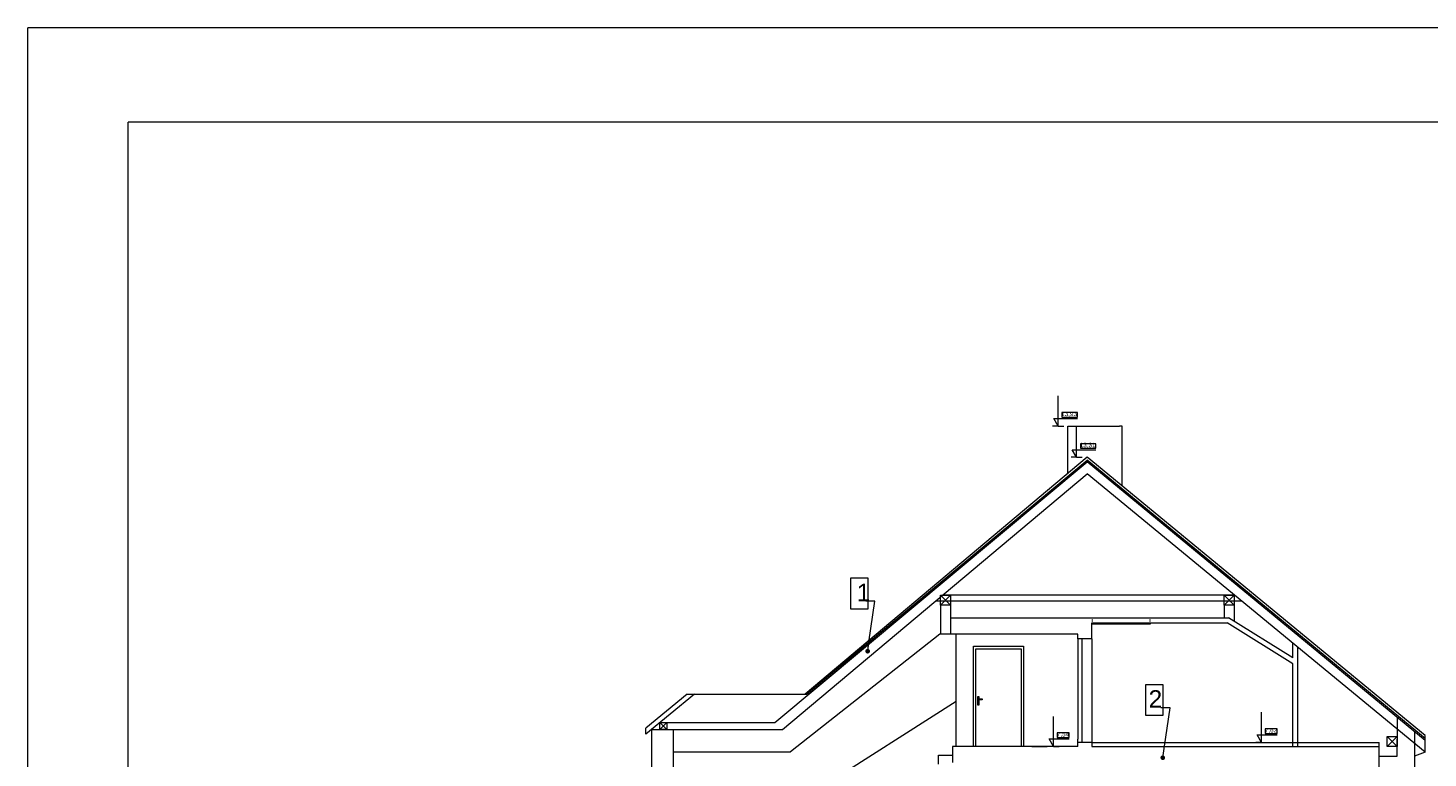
# Model space of a CAD drawing. Header units: millimetres. Extents: x 204754 to 499005, y -178579 to -103222.
# Tile 176 of 178: x 382824 to 410768, y -131257 to -116690. Entities that reach past the tile are written whole.
import ezdxf

# ---------------------------------------------------------------- set-up
doc = ezdxf.new("R2010")
doc.units = ezdxf.units.MM
doc.header["$MEASUREMENT"] = 0
doc.layers.get('0').update_dxf_attribs({"color": 252, "lineweight": 5})
for name, color, linetype, lineweight in [('830-G Teksty Etykiety_Nr_pióra__3', 252, 'Continuous', 5), ('Nowe_! Tabelka_Nr_pióra__19', 252, 'Continuous', 5), ('Nowe_! Tabelka_Nr_pióra__7', 252, 'Continuous', 5), ('Nowe_299-A Wymiary Opisy_Nr_pióra__7', 252, 'Continuous', 5), ('Nowe_820-G Rysunki Obrazki_Nr_pióra__3', 252, 'Continuous', 5)]:
    doc.layers.add(name, color=color, linetype=linetype, lineweight=lineweight)
doc.styles.add('GENERATED_STYLE_1', font='arial.ttf')
doc.styles.add('GENERATED_STYLE_4', font='arial.ttf')

# ---------------------------------------------------------------- blocks, each defined once
blk = doc.blocks.new('podkład 20251118')
at = {"color": 252, "lineweight": 5}
for p, q in [((403769, -124363), (403461, -124363)), ((403461, -124363), (403461, -124453)), ((403461, -124453), (403769, -124453)), ((403769, -124453), (403769, -124363)), ((404138, -124985), (403830, -124985)), ((403830, -124985), (403830, -125075)), ((403830, -125075), (404138, -125075)), ((404138, -125075), (404138, -124985)), ((399246, -127663), (399584, -127663)), ((399246, -128285), (399246, -127663)), ((399584, -127663), (399584, -128285)), ((399584, -128285), (399246, -128285)), ((405136, -129788), (405473, -129788)), ((405136, -130410), (405136, -129788)), ((405473, -129788), (405473, -130410)), ((405473, -130410), (405136, -130410)), ((403605, -130756), (403366, -130756)), ((403366, -130756), (403366, -130846)), ((403605, -130846), (403605, -130756)), ((407757, -130676), (407518, -130676)), ((407518, -130676), (407518, -130766)), ((407518, -130766), (407757, -130766)), ((407757, -130766), (407757, -130676)), ((403366, -130846), (403605, -130846))]:
    blk.add_line(p, q, dxfattribs=at)
at = {"color": 252, "linetype": 'Continuous', "lineweight": 5}
for p, q in [((399584, -129127), (399610, -128946)), ((405473, -131252), (405500, -131071))]:
    blk.add_line(p, q, dxfattribs=at)
at = {"color": 252, "linetype": 'Continuous', "lineweight": 5, "const_width": 45.6, "flags": 128}
for points in [[(399587, -129104, 1), (399580, -129150, 1)], [(405477, -131229, 1), (405470, -131274, 1)]]:
    blk.add_lwpolyline(points, format="xyb", close=True, dxfattribs=at)
at = {"layer": '830-G Teksty Etykiety_Nr_pióra__3', "color": 252, "linetype": 'Continuous', "lineweight": 5}
for p, q in [((399246, -127663), (399584, -127663)), ((399246, -128285), (399246, -127663)), ((399584, -127663), (399584, -128285)), ((399730, -128129), (399548, -128129)), ((399610, -128946), (399730, -128129)), ((399584, -128285), (399246, -128285)), ((405136, -129788), (405473, -129788)), ((405136, -130410), (405136, -129788)), ((405473, -129788), (405473, -130410)), ((405473, -130410), (405136, -130410)), ((405620, -130254), (405437, -130254)), ((405500, -131071), (405620, -130254))]:
    blk.add_line(p, q, dxfattribs=at)
at = {"layer": 'Nowe_! Tabelka_Nr_pióra__19', "color": 252, "linetype": 'Continuous', "lineweight": 5}
for p in [(424824, -116690), (382824, -146390)]:
    blk.add_line(p, (382824, -116690), dxfattribs=at)
at = {"layer": 'Nowe_! Tabelka_Nr_pióra__7', "color": 252, "linetype": 'Continuous', "lineweight": 5}
for p in [(424322, -118571), (384822, -144510)]:
    blk.add_line(p, (384822, -118571), dxfattribs=at)
at = {"layer": 'Nowe_299-A Wymiary Opisy_Nr_pióra__7', "color": 252, "linetype": 'Continuous', "lineweight": 5}
for p, q in [((403386, -124633), (403386, -124033)), ((403386, -124633), (403299, -124483)), ((403299, -124483), (403386, -124483)), ((403386, -124483), (403769, -124483)), ((403386, -124633), (403274, -124633)), ((403386, -124633), (403499, -124633)), ((403755, -125255), (403755, -124655)), ((403755, -125255), (403668, -125105)), ((403668, -125105), (403755, -125105)), ((403755, -125105), (404138, -125105)), ((403755, -125255), (403643, -125255)), ((403755, -125255), (403868, -125255)), ((403291, -131026), (403291, -130426)), ((407443, -130946), (407443, -130346)), ((403291, -131026), (403178, -131026)), ((403291, -131026), (403204, -130876)), ((403204, -130876), (403291, -130876)), ((403291, -130876), (403605, -130876)), ((403291, -131026), (403403, -131026)), ((407443, -130946), (407330, -130946)), ((407443, -130946), (407356, -130796)), ((407356, -130796), (407443, -130796)), ((407443, -130796), (407757, -130796)), ((407443, -130946), (407555, -130946))]:
    blk.add_line(p, q, dxfattribs=at)
at = {"layer": 'Nowe_820-G Rysunki Obrazki_Nr_pióra__3', "color": 252, "linetype": 'Continuous', "lineweight": 5}
for p, q in [((403580, -125579), (403580, -124633)), ((403580, -124633), (404612, -124633)), ((404663, -124633), (404612, -124633)), ((404663, -125827), (404663, -124633)), ((397733, -130550), (403968, -125350)), ((403968, -125255), (398333, -129984)), ((398365, -129984), (403968, -125312)), ((410711, -130810), (403968, -125255)), ((410711, -130867), (403968, -125312)), ((410711, -130905), (403968, -125350)), ((397885, -130689), (403968, -125585)), ((410711, -131140), (403968, -125585)), ((407055, -128129), (400936, -128129)), ((401036, -128209), (401036, -128009)), ((401036, -128009), (401236, -128009)), ((401036, -128009), (401236, -128209)), ((401236, -128009), (401036, -128209)), ((401236, -128209), (401036, -128209)), ((401036, -128209), (401036, -128784)), ((406909, -128009), (401080, -128009)), ((401236, -128009), (401236, -128209)), ((401236, -128209), (401236, -128784)), ((406699, -128209), (406699, -128009)), ((406699, -128009), (406899, -128009)), ((406899, -128009), (406699, -128209)), ((406699, -128009), (406899, -128209)), ((406899, -128209), (406699, -128209)), ((406699, -128209), (406699, -128463)), ((406899, -128009), (406899, -128209)), ((406899, -128209), (406899, -128533)), ((401236, -128463), (406785, -128463)), ((404073, -128476), (404073, -128463)), ((404073, -128504), (404073, -128492)), ((404073, -128536), (404073, -128523)), ((405222, -128476), (405222, -128463)), ((405222, -128504), (405222, -128492)), ((405222, -128536), (405222, -128523)), ((408068, -129257), (406785, -128463)), ((401023, -128784), (398042, -131134)), ((403777, -128784), (401023, -128784)), ((401347, -131026), (401347, -128784)), ((403526, -128784), (403225, -128784)), ((403777, -128882), (403777, -128784)), ((404057, -128882), (404057, -128561)), ((404057, -128561), (406756, -128561)), ((404073, -128565), (404073, -128552)), ((404073, -128590), (404073, -128565)), ((404073, -128565), (405222, -128565)), ((405222, -128590), (404073, -128590)), ((405222, -128565), (405222, -128552)), ((405222, -128565), (405222, -128590)), ((408068, -129375), (406756, -128561)), ((401694, -131026), (401694, -129025)), ((401694, -129025), (402694, -129025)), ((401744, -131026), (401744, -129076)), ((401744, -129076), (402646, -129076)), ((402646, -129076), (402646, -131026)), ((402694, -129025), (402694, -131026)), ((404057, -128882), (403777, -128882)), ((403777, -128882), (403777, -130883)), ((403860, -128882), (403860, -130946)), ((404057, -128882), (404057, -131026)), ((408068, -129257), (408068, -128962)), ((408170, -131026), (408170, -129044)), ((408068, -131026), (408068, -129375)), ((395980, -129984), (395154, -130664)), ((396129, -129984), (395154, -130785)), ((395980, -129984), (398365, -129984)), ((401347, -130127), (397841, -132366)), ((401811, -130038), (401776, -130038)), ((401776, -130038), (401776, -130194)), ((401776, -130194), (401811, -130194)), ((401792, -130096), (401792, -130077)), ((401792, -130077), (401868, -130077)), ((401868, -130096), (401792, -130096)), ((401811, -130077), (401811, -130038)), ((401811, -130194), (401811, -130096)), ((401868, -130077), (401868, -130096)), ((410155, -130448), (410155, -130883)), ((395154, -130785), (395154, -130664)), ((395271, -130689), (395271, -132544)), ((395271, -130689), (395703, -130689)), ((395433, -130689), (395433, -130550)), ((395433, -130550), (395573, -130550)), ((395573, -130550), (395433, -130689)), ((395433, -130550), (395573, -130689)), ((395573, -130689), (395433, -130689)), ((395573, -130550), (395573, -130689)), ((395573, -130550), (397733, -130550)), ((395573, -130689), (397885, -130689)), ((395703, -130689), (395703, -132544)), ((410495, -130728), (410495, -132125)), ((403777, -131026), (401274, -131026)), ((401274, -131026), (401274, -131347)), ((402694, -131026), (401694, -131026)), ((402646, -131026), (401744, -131026)), ((402862, -131026), (403164, -131026)), ((403777, -131026), (403777, -130883)), ((404057, -130946), (403777, -130946)), ((404057, -130946), (409790, -130946)), ((404057, -131026), (409790, -131026)), ((404323, -130946), (404625, -130946)), ((409790, -131718), (409790, -130946)), ((409955, -131026), (409955, -130826)), ((409955, -130826), (410155, -130826)), ((410155, -130826), (409955, -131026)), ((409955, -130826), (410155, -131026)), ((410155, -131026), (409955, -131026)), ((410155, -130826), (410155, -131026)), ((410155, -131223), (410155, -130883)), ((410711, -131140), (410711, -130810)), ((395703, -131134), (398042, -131134)), ((400998, -131381), (400998, -131204)), ((400998, -131204), (401274, -131204)), ((409790, -131223), (410155, -131223)), ((410711, -131140), (410495, -131223))]:
    blk.add_line(p, q, dxfattribs=at)
at = {"layer": '830-G Teksty Etykiety_Nr_pióra__3', "color": 252, "lineweight": 5, "style": 'GENERATED_STYLE_1'}
for s, p in [('1', (399365, -128129)), ('2', (405191, -130254))]:
    blk.add_text(s, height=350, dxfattribs=at).set_placement(p)
at = {"layer": 'Nowe_299-A Wymiary Opisy_Nr_pióra__7', "color": 252, "lineweight": 5, "style": 'GENERATED_STYLE_4'}
for s, p in [('13,93', (403447, -124435)), ('13,31', (403817, -125057)), ('7,54', (403360, -130828)), ('7,62', (407512, -130748))]:
    blk.add_text(s, height=90, dxfattribs=at).set_placement(p)

msp = doc.modelspace()

# ---------------------------------------------------------------- block references
msp.add_blockref('podkład 20251118', (0, 0))

doc.saveas('drawing.dxf')
